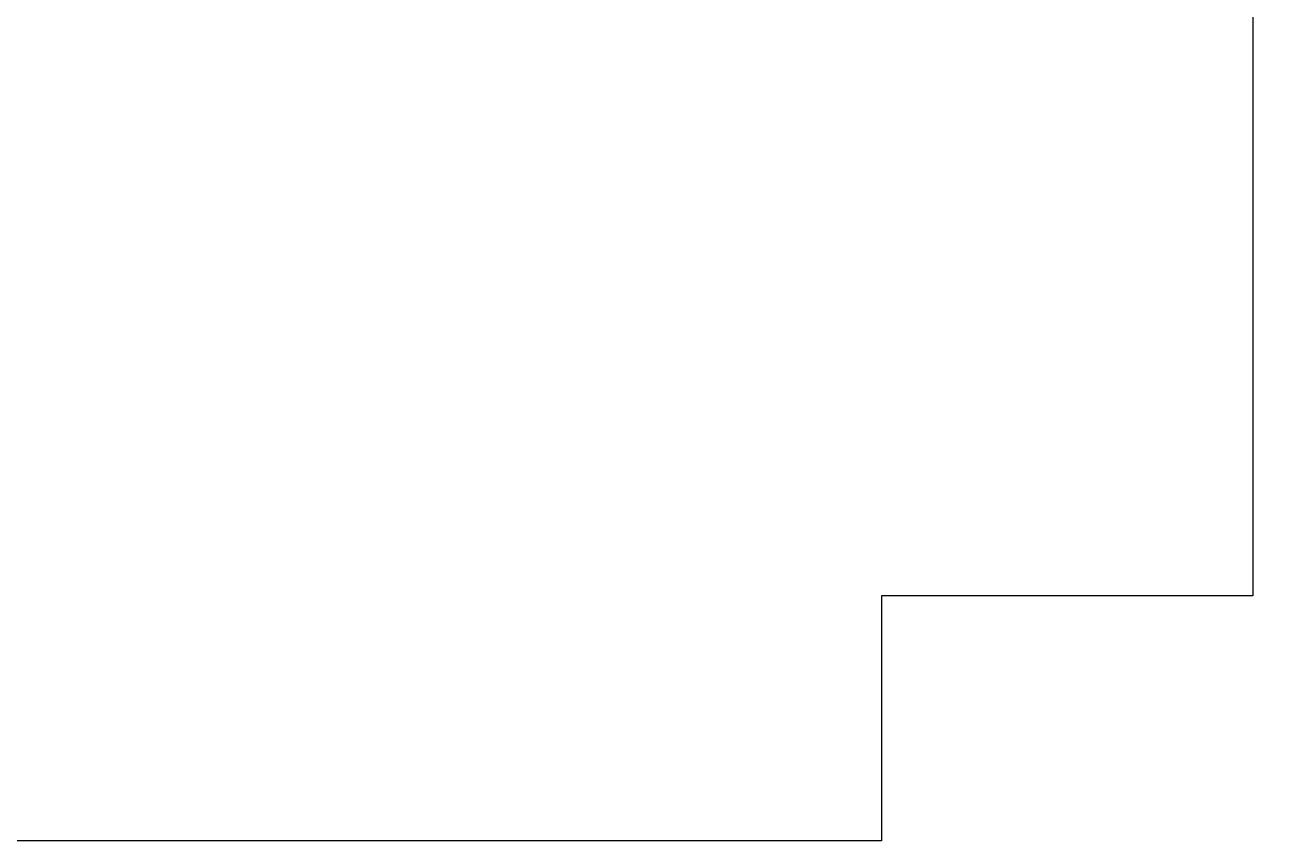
# Model space of a CAD drawing. Extents: x -24 to 2001456, y -723 to 1994347.
# Tile 5 of 11: x 194 to 456, y -37 to 132. Entities that reach past the tile are written whole.
import ezdxf
from ezdxf import colors
from ezdxf.entities.mleader import LeaderData, LeaderLine
from ezdxf.math import Vec2, Vec3

# ---------------------------------------------------------------- set-up
doc = ezdxf.new("R2010")
doc.units = 0
doc.header["$MEASUREMENT"] = 0
doc.layers.add('B_ANNO_DIM', color=7, linetype='Continuous', lineweight=18)
doc.layers.add('B_ANNO_NOPLOT', color=47, linetype='Continuous', lineweight=18, plot=False)
doc.styles.add('Annotative', font='calibri.ttf', dxfattribs={"height": 0.0625})

# ---------------------------------------------------------------- blocks, each defined once
blk = doc.blocks.new('_Integral')
at = {"color": 0, "linetype": 'ByBlock', "lineweight": -2}
for centre, start, end in [((0.44, 0.12), 129, 195), ((-0.44, -0.12), 309, 15)]:
    blk.add_arc(centre, 0.454, start, end, dxfattribs=at)
blk = doc.blocks.new('_Open30')
at = {"color": 0, "linetype": 'ByBlock', "lineweight": -2}
for p, q in [((-1, 0.27), (0, 0)), ((0, 0), (-1, -0.27)), ((0, 0), (-1, 0))]:
    blk.add_line(p, q, dxfattribs=at)
blk = doc.blocks.new('INS_G45WDET_BASE')
at = {"layer": 'B_ANNO_NOPLOT', "flags": 128}
blk.add_lwpolyline([(0, -12), (0, 303), (404.91, 303), (404.91, 286.57), (472.5, 286.57), (472.5, 38.62), (395.71, 38.62), (395.71, -12)], close=True, dxfattribs=at)
blk = doc.blocks.new('*U121')
at = {"layer": 'B_ANNO_NOPLOT', "flags": 128}
blk.add_lwpolyline([(0, -1085.1956), (0, -770.1956), (404.9096, -770.1956), (404.9096, -786.6267), (472.5, -786.6267), (472.5, -1034.5711), (395.7134, -1034.5711), (395.7134, -1085.1956)], close=True, dxfattribs=at)
at = {"layer": 'B_ANNO_DIM'}
ml = blk.add_multileader_mtext('Standard', dxfattribs=at)
ml.set_content('\\A1;{\\H0.7x;\\S1#2;}" X 8" X 2\'-10" NON-LAMINATED ELASTOMERIC BEARING PAD ', color=256, style='Annotative')
ml.set_leader_properties(color=256, linetype='ByLayer', lineweight=-1)
ml.set_arrow_properties(name='INTEGRAL')
ml.build(insert=Vec2(0, 0))
ml.multileader.update_dxf_attribs({"dogleg_length": 0.0625, "arrow_head_size": 1.875, "scale": 30})
ctx = ml.context
ctx.base_point, ctx.scale, ctx.char_height, ctx.arrow_head_size, ctx.landing_gap_size, ctx.plane_origin = Vec3(73.7716, -995.6617), 30, 1.875, 1.875, 0.9375, Vec3(126.5157, -1005.4509)
notes = []
notes.append((ctx, [(0, (1, 1, 0), (111.4403, -995.6617), (-1, 0), 1.875, [(0, [(126.5157, -1005.4509)], 0, [])])]))
ctx.mtext.insert, ctx.mtext.width, ctx.mtext.defined_height, ctx.mtext.flow_direction = Vec3(74.7091, -994.7105), 36.242588, 11.2499, 5
ml = blk.add_multileader_mtext('Standard', dxfattribs=at)
ml.set_content('\\A1;{\\H0.7x;\\S3#4;}" CORK FILLER VERT. FACE ONLY, TYP.', color=256, style='Annotative')
ml.set_leader_properties(color=256, linetype='ByLayer', lineweight=-1)
ml.set_arrow_properties(name='OPEN30')
ml.build(insert=Vec2(0, 0))
ml.multileader.update_dxf_attribs({"dogleg_length": 0.0625, "arrow_head_size": 1.875, "scale": 30})
ctx = ml.context
ctx.base_point, ctx.scale, ctx.char_height, ctx.arrow_head_size, ctx.landing_gap_size, ctx.plane_origin = Vec3(70.1158, -1031.207), 30, 1.875, 1.875, 0.9375, Vec3(123.4514, -1026.3216)
notes.append((ctx, [(0, (1, 1, 0), (123.4514, -1031.207), (-1, 0), 30.1044, [(0, [(123.4514, -1026.3216)], 0, [])])]))
ctx.mtext.insert, ctx.mtext.width, ctx.mtext.flow_direction = Vec3(71.0533, -1030.263), 22.32933, 5
for ctx, leaders in notes:
    for number, flags, end, landing, length, lines in leaders:
        leader = LeaderData()
        leader.index, (leader.has_last_leader_line, leader.has_dogleg_vector, leader.attachment_direction) = number, flags
        leader.last_leader_point, leader.dogleg_vector, leader.dogleg_length = Vec3(end), Vec3(landing), length
        for number, points, colour, breaks in lines:
            line = LeaderLine()
            line.index, line.vertices, line.color, line.breaks = number, Vec3.list(points), colors.encode_raw_color(colour), breaks
            leader.lines.append(line)
        ctx.leaders.append(leader)

msp = doc.modelspace()

# ---------------------------------------------------------------- block references
msp.add_blockref('*U121', (-24.4, 1048.41))

# ---------------------------------------------------------------- next in the draw order: block references
msp.add_blockref('INS_G45WDET_BASE', (-24.4, -24.79))

doc.saveas('drawing.dxf')
